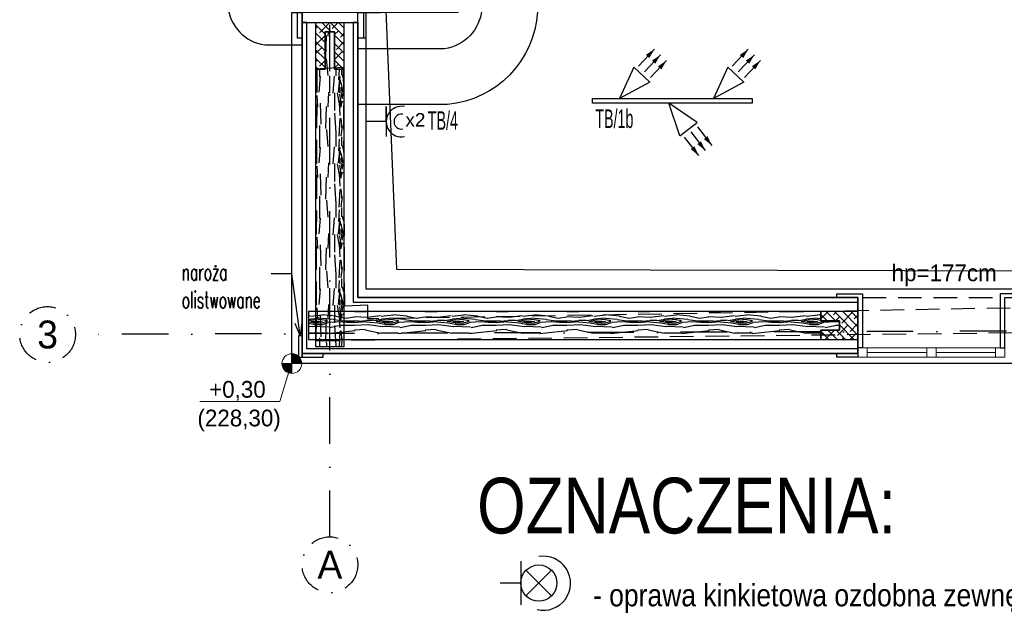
# Model space of a CAD drawing. Header units: centimetres. Extents: x 148004 to 151785, y -7215 to -1472.
# Tile 2 of 20: x 148732 to 149261, y -6338 to -6018. Entities that reach past the tile are written whole.
import ezdxf
from ezdxf import colors
from ezdxf.entities.mleader import LeaderData, LeaderLine
from ezdxf.enums import TextEntityAlignment as Align
from ezdxf.math import Vec2, Vec3

# ---------------------------------------------------------------- set-up
doc = ezdxf.new("R2010")
doc.units = ezdxf.units.CM
doc.header["$LTSCALE"] = 0.1
doc.linetypes.add('DASHDOT', pattern=[1, 0.5, -0.25, 0, -0.25])
doc.linetypes.add('DASHEDX2', pattern=[38.1, 25.4, -12.7])
doc.layers.get('0').update_dxf_attribs({"color": 45})
for name, color, linetype, lineweight in [('A_Drzwi', 2, 'Continuous', 18), ('A_stolarka_O', 4, 'Continuous', 15), ('HACZE', 52, 'Continuous', 9), ('rzędne proj_k', 190, 'Continuous', 18)]:
    doc.layers.add(name, color=color, linetype=linetype, lineweight=lineweight)
for name, color, linetype in [('ELEK GNIAZDA', 234, 'Continuous'), ('ELEK OPIS', 140, 'Continuous'), ('ELEK OŚWIETLENIE', 154, 'Continuous'), ('ELEKTRYKA_OPIS GNIAZD', 230, 'Continuous'), ('hatch_R&F', 4, 'Continuous'), ('opisy_PROKON', 3, 'Continuous'), ('osie_R&F', 6, 'DASHDOT'), ('widoki_przerywana_R&F', 4, 'DASHEDX2'), ('widoki_R&F', 4, 'Continuous'), ('ściany_murowane_R&F', 13, 'Continuous')]:
    doc.layers.add(name, color=color, linetype=linetype)
doc.styles.add('arial', font='arial.ttf')
doc.styles.add('CG', font='txt')
doc.styles.add('GENERATED_STYLE_1', font='arial.ttf')
doc.styles.add('Skala 50', font='simplex.shx', dxfattribs={"width": 0.9, "height": 10})
doc.styles.add('TECH', font='txt')

# ---------------------------------------------------------------- blocks, each defined once
blk = doc.blocks.new('*U16')
at = {"color": 4}
for p, q in [((-7.37, 8), (-7.37, 62)), ((-5, 8), (-5, 62))]:
    blk.add_line(p, q, dxfattribs=at)
at = {"color": 9}
blk.add_line((-32, 8), (-32, 35.12), dxfattribs=at)
at = {"color": 4}
for points in [[(-64.5, 8), (-64.5, -22), (-59, -22), (-59, 8), (-64.5, 8)], [(-5, 8), (-5, -22), (0.5, -22), (0.5, 8), (-5, 8)]]:
    blk.add_lwpolyline(points, dxfattribs=at)
at = {"color": 9}
blk.add_arc((-5, 8), 54, 90, 180, dxfattribs=at)
blk = doc.blocks.new('osie_przyziemie')
at = {"layer": 'osie_R&F', "ltscale": 500}
for points in [[(149148.5, -6296.58), (149148.5, -5332.1)], [(150364.22, -6182.87), (149011.58, -6187.7)]]:
    blk.add_lwpolyline(points, dxfattribs=at)
at = {"layer": 'osie_R&F', "ltscale": 300}
for centre in [(148996.58, -6187.7), (149148.5, -6311.58)]:
    blk.add_circle(centre, 15, dxfattribs=at)
at = {"layer": 'osie_R&F', "color": 3, "ltscale": 75, "style": 'TECH'}
for s, p in [('3', (148996.58, -6187.7)), ('A', (149148.5, -6311.58))]:
    blk.add_text(s, height=15, dxfattribs=at).set_placement(p, align=Align.MIDDLE_CENTER)
blk = doc.blocks.new('rzędna terenu_k')
h = blk.add_hatch(color=256)
h.dxf.hatch_style = 1
h.paths.add_polyline_path([(0, 10), (0, 0), (10, 0, 0.414214)])
h = blk.add_hatch(color=256)
h.dxf.hatch_style = 1
h.paths.add_polyline_path([(0, 0), (-10, 0, 0.414214), (0, -10)])
for points in [[(0, 0), (0, 10)], [(0, 10), (0, -10)], [(0, 0), (-10, 0)], [(-10, 0), (10, 0)]]:
    blk.add_lwpolyline(points)
blk.add_circle((0, 0), 10)
blk = doc.blocks.new('_Open30')
at = {"color": 0, "linetype": 'ByBlock', "lineweight": -2, "transparency": 16777216}
for p, q in [((-1, 0.2679), (0, 0)), ((0, 0), (-1, -0.2679)), ((0, 0), (-1, 0))]:
    blk.add_line(p, q, dxfattribs=at)
blk = doc.blocks.new('kinkiet zewnetrzny ozdobny')
at = {"layer": 'ELEK OŚWIETLENIE'}
for p, q in [((-249, -196.8), (-249, 196.8)), ((-296.5, -114.8), (-526, 114.8)), ((-296.5, 114.8), (-526, -114.8)), ((-249, 0), (-65.6, 0))]:
    blk.add_line(p, q, dxfattribs=at)
blk.add_circle((-411.3, 0), 162.3, dxfattribs=at)
blk.add_arc((-453.4, 2.4), 242.6, 76.5508, 280.10842, dxfattribs=at)
blk = doc.blocks.new('gniazdo podwójne p.t. hermetyczne')
at = {"layer": 'ELEK GNIAZDA'}
for q in [(98226.42, -23430.34, 50.7), (98244.38, -23443.82, 50.7)]:
    blk.add_line((98244.38, -23430.34, 50.7), q, dxfattribs=at)
at = {"layer": 'ELEK GNIAZDA', "elevation": 50.7}
blk.add_lwpolyline([(98244.38, -23416.87), (98244.38, -23430.34), (98244.38, -23430.34), (98244.38, -23416.87)], close=True, dxfattribs=at)
at = {"layer": 'ELEK GNIAZDA'}
for radius in [13.74, 6.74]:
    blk.add_arc((98258.12, -23430.34, 50.7), radius, 78.72187, 281.27813, dxfattribs=at)
at = {"layer": 'ELEK OPIS', "style": 'GENERATED_STYLE_1'}
blk.add_text('x2', height=12.165, dxfattribs=at).set_placement((98261.61, -23434.86))
blk = doc.blocks.new('naświetlacze 3x')
at = {"layer": 'ELEK OŚWIETLENIE'}
for p, q in [((-10.18, 19.8), (-1.54, 28.98)), ((40.35, 19.8), (48.99, 28.98)), ((-6.93, 16.75), (1.71, 25.92)), ((-3.67, 13.71), (4.97, 22.88)), ((43.6, 16.75), (52.24, 25.92)), ((46.86, 13.71), (55.5, 22.88)), ((-12.63, 19.31), (-20.3, 2.42)), ((-12.63, 19.31), (-3.99, 11.25)), ((37.9, 19.31), (30.23, 2.42)), ((37.9, 19.31), (46.54, 11.25)), ((-3.99, 11.25), (-20.3, 2.42)), ((46.54, 11.25), (30.23, 2.42)), ((21.55, -10.36), (6.16, 0)), ((12.18, -17.54), (6.16, 0)), ((12.18, -17.54), (21.55, -10.36)), ((18.09, -15.54), (25.81, -25.51)), ((21.63, -12.83), (29.34, -22.8)), ((14.57, -18.27), (22.28, -28.24))]:
    blk.add_line(p, q, dxfattribs=at)
for points in [[(-1.54, 28.98, 0, 2.5, 0), (-5.2, 25.09, 2.5, 2.5, 0)], [(1.71, 25.92, 0, 2.5, 0), (-1.95, 22.03, 2.5, 2.5, 0)], [(48.99, 28.98, 0, 2.5, 0), (45.33, 25.09, 2.5, 2.5, 0)], [(52.24, 25.92, 0, 2.5, 0), (48.58, 22.03, 2.5, 2.5, 0)], [(4.97, 22.88, 0, 2.5, 0), (1.31, 18.99, 2.5, 2.5, 0)], [(55.5, 22.88, 0, 2.5, 0), (51.84, 18.99, 2.5, 2.5, 0)], [(25.81, -25.51, 0, 2.5, 0), (22.54, -21.29, 2.5, 2.5, 0)], [(29.34, -22.8, 0, 2.5, 0), (26.07, -18.57, 2.5, 2.5, 0)], [(22.28, -28.24, 0, 2.5, 0), (19.01, -24.01, 2.5, 2.5, 0)]]:
    blk.add_lwpolyline(points, format="xyseb", dxfattribs=at)
blk.add_lwpolyline([(-34.8, 2.42), (51.03, 2.42), (51.03, 0), (-34.8, 0)], close=True, dxfattribs=at)

msp = doc.modelspace()

# ---------------------------------------------------------------- hatches: boundary and pattern name
at = {"layer": 'hatch_R&F'}
h = msp.add_hatch(dxfattribs=at)
h.set_pattern_fill('ANSI38', color=256, angle=270)
h.set_pattern_definition([(135, (-250, 1.5), (-2.24506403, -2.24506403), []), (225, (-250, 1.5), (-2.24506403, -6.73519209), [7.9375, -4.7625])])
h.paths.add_polyline_path([(148901, -6044.87), (148901, -6024.87), (148896, -6024.87), (148896, -6044.87), (148891, -6044.87), (148891, -6019.87), (148906, -6019.87), (148906, -6044.87)])
h = msp.add_hatch(dxfattribs=at)
h.set_pattern_fill('WOOD8', color=256, scale=1.5, angle=270)
h.set_pattern_definition([(79.6952, (-279.337, 11.811), (38.09980505, 228.600036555), [4.259694, -421.711222]), (90, (-278.575, 16.002), (-38.1, 38.1), [4.191, -33.909]), (108.4349, (-278.575, 20.193), (-38.0999391, 76.2000172), [3.6144705, -116.868283]), (262.875, (-279.718, 23.622), (38.09993454, 266.70001447), [3.071736, -304.1002935]), (264.8056, (-280.099, 20.574), (38.09981744, 381.000025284), [4.208298, -416.619957]), (284.0362, (-280.48, 16.383), (38.09992533, -114.30002066), [4.712703, -152.377597]), (99.4623, (-279.337, 14.859), (-38.0999298, 190.50002997), [2.3175465, -229.4357235]), (83.6598, (-279.718, 17.145), (-38.10006039, -304.79997661), [3.450108, -341.560061]), (275.7106, (-279.337, 20.574), (38.10005066, -342.89997768), [3.8290125, -379.071264]), (258.6901, (-278.956, 16.764), (38.0999093, 152.40002937), [1.942719, -192.329905]), (84.8056, (-278.956, 8.382), (-38.09981744, -381.000025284), [4.208298, -416.619957]), (78.6901, (-278.575, 12.573), (-38.0999093, -152.40002937), [3.885438, -190.387186]), (90, (-277.813, 16.383), (-38.1, 38.1), [4.572, -33.528]), (110.556, (-277.813, 20.955), (-76.1998468, 190.50007021), [3.255264, -322.271288]), (93.8141, (-278.956, 24.003), (-38.100233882, 533.39997427), [5.727687, -567.04089]), (84.8056, (-279.337, 29.718), (-38.09981744, -381.000025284), [4.208298, -416.619957]), (90, (-278.956, 33.91), (-38.1, 38.1), [4.191, -33.909]), (95.1944, (-278.956, 2e-15), (-38.09981744, 381.000025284), [4.208298, -416.619957]), (84.8056, (-279.337, 4.191), (-38.09981744, -381.000025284), [4.208298, -416.619957]), (90, (-279.718, 2e-15), (-38.1, 38.1), [2.286, -35.814]), (95.1944, (-279.718, 2.286), (-38.09981744, 381.000025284), [4.208298, -416.619957]), (90, (-280.1, 6.477), (-38.1, 38.1), [3.81, -34.29]), (100.3048, (-280.099, 10.287), (38.09980505, -228.600036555), [4.259694, -421.711222]), (95.1944, (-280.861, 14.478), (-38.09981744, 381.000025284), [4.208298, -416.619957]), (84.8056, (-281.242, 18.669), (-38.09981744, -381.000025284), [4.208298, -416.619957]), (84.8056, (-280.861, 22.86), (-38.09981744, -381.000025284), [4.208298, -416.619957]), (81.8699, (-280.48, 27.051), (-38.09997482, -228.59999127), [5.3881395, -264.019513]), (90, (-279.718, 32.385), (-38.1, 38.1), [5.715, -32.385]), (77.4712, (-256.858, 30.861), (38.09998475, 190.50001162), [3.5126295, -347.751997]), (84.2894, (-256.096, 34.29), (-38.10005066, -342.89997768), [3.8290125, -379.071264]), (98.1301, (-256.858, 30.861), (-38.09997482, 228.59999127), [2.6940885, -266.713602]), (99.4623, (-257.239, 33.528), (-38.0999298, 190.50002997), [4.6350555, -227.118177]), (90, (-258, 5e-16), (-38.1, 38.1), [4.572, -33.528]), (80.5377, (-258.001, 4.572), (-38.0999298, -190.50002997), [2.3175465, -229.4357235]), (291.8014, (-257.62, 6.858), (-38.09999637, 114.30000984), [2.0517615, -203.123025]), (282.9946, (-256.858, 4.953), (-76.199908, 342.900029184), [5.083188, -503.234211]), (82.875, (-256.858, 35.052), (-38.09993454, -266.70001447), [3.071736, -304.1002935]), (97.125, (-256.858, 35.052), (-38.09993454, 266.70001447), [3.071736, -304.1002935]), (90, (-257.24, 4e-16), (-38.1, 38.1), [3.048, -35.052]), (284.0362, (-257.239, 3.048), (38.09992533, -114.30002066), [3.1418025, -153.948536]), (86.6335, (-258.382, 8.382), (-38.10041802, -609.59997445), [6.488202, -642.331443]), (87.7094, (-258.001, 14.859), (-38.09983787, -914.400004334), [9.53262, -943.729075]), (93.1798, (-257.62, 24.384), (-38.09965868, 647.700018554), [6.8685915, -679.98895]), (99.4623, (-258.001, 31.242), (-38.0999298, 190.50002997), [6.952602, -224.800668]), (100.3048, (-254.572, 3e-16), (38.09980505, -228.600036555), [4.259694, -421.711222]), (105.9454, (-255.334, 4.191), (38.09999644, -152.40000495), [5.5474365, -271.824755]), (90, (-256.858, 9.525), (-38.1, 38.1), [4.953, -33.147]), (81.8699, (-256.858, 14.478), (-38.09997482, -228.59999127), [5.3881395, -264.019513]), (93.5763, (-256.096, 19.812), (-38.09964605, 571.50002525), [6.1078875, -604.681557]), (81.2538, (-256.477, 25.908), (38.100159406, 266.6999754), [5.0112555, -496.115988]), (75.9638, (-255.715, 30.861), (-38.09992533, -114.30002066), [4.712703, -152.377597]), (90, (-254.572, 35.433), (-38.1, 38.1), [2.667, -35.433]), (264.8056, (-258.382, 8.382), (38.09981744, 381.000025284), [8.416557, -412.411697]), (85.2364, (-260.668, 7e-16), (-38.099677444, -419.10003665), [9.1756995, -449.60907]), (90, (-259.906, 9.144), (-38.1, 38.1), [8.763, -29.337]), (94.0856, (-259.906, 17.907), (-38.09985294, 495.300005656), [10.695165, -524.0637855]), (90, (-260.668, 28.575), (-38.1, 38.1), [9.525, -28.575]), (97.125, (-252.667, 2e-16), (-38.09993454, 266.70001447), [9.2151705, -297.956859]), (96.3402, (-253.81, 9.144), (-38.10006039, 304.79997661), [6.9002145, -338.109954]), (87.5104, (-254.572, 16.002), (-38.100680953, -838.199979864), [8.771268, -868.356607]), (83.4802, (-254.191, 24.765), (-114.299982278, -990.599992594), [13.4217915, -1328.758531]), (93.0128, (-277.432, 2e-15), (-38.100156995, 685.800000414), [7.24902, -717.6529335]), (81.8699, (-277.813, 7.239), (-38.09997482, -228.59999127), [8.0822295, -261.325462]), (87.6141, (-276.67, 15.24), (-38.099342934, -876.300019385), [9.1519245, -906.04147]), (100.6197, (-276.289, 24.384), (76.200307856, -419.099938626), [6.2022225, -614.020819]), (90, (-277.432, 30.48), (-38.1, 38.1), [7.62, -30.48]), (86.8202, (-282.004, 2e-15), (-38.09965868, -647.700018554), [6.8685915, -679.98895]), (96.009, (-281.623, 6.858), (38.09997376, -380.999991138), [7.279005, -720.620466]), (96.7098, (-282.385, 14.097), (38.099767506, -342.900038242), [6.5216535, -645.645267]), (84.2894, (-283.147, 20.574), (-38.10005066, -342.89997768), [7.6580235, -375.242252]), (77.9052, (-282.385, 28.194), (-76.200256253, -342.899946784), [5.4550815, -540.053898]), (99.4623, (-281.242, 33.528), (-38.0999298, 190.50002997), [4.6350555, -227.118177]), (93.8141, (-274.765, 2e-15), (-38.100233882, 533.39997427), [5.727687, -567.04089]), (77.1957, (-275.146, 5.715), (-114.300282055, -495.299917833), [8.595741, -850.979426]), (90, (-273.24, 14.097), (-38.1, 38.1), [9.525, -28.575]), (95.4403, (-273.241, 23.622), (38.099747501, -419.100012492), [8.037195, -795.683181]), (96.7098, (-274.003, 31.623), (38.099767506, -342.900038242), [6.5216535, -645.645267]), (90, (-284.67, 2e-15), (-38.1, 38.1), [6.477, -31.623]), (98.1301, (-284.671, 6.477), (-38.09997482, 228.59999127), [10.776318, -258.6313725]), (87.6141, (-286.195, 17.145), (-38.099342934, -876.300019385), [9.1519245, -906.04147]), (84.4725, (-285.814, 26.289), (76.199443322, 800.100066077), [11.8661685, -1174.7515875]), (96.8428, (-250, 0), (76.200304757, -647.699976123), [9.593352, -949.74015]), (90, (-251.143, 9.525), (-38.1, 38.1), [10.668, -27.432]), (86.3478, (-251.143, 20.193), (-76.1995157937, -1181.100036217), [17.943423, -1776.400727]), (90, (-263.335, 8e-16), (-38.1, 38.1), [9.144, -28.956]), (94.7636, (-263.335, 9.144), (-38.099677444, 419.10003665), [9.1756995, -449.60907]), (88.1524, (-264.097, 18.288), (-38.099783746, -1143.00001771), [11.8171335, -1169.897228]), (87.2737, (-263.716, 30.099), (-38.099848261, -762.000010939), [8.0100675, -792.99656]), (84.8056, (-269.431, 1e-15), (-38.09981744, -381.000025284), [8.416557, -412.411697]), (90, (-268.67, 8.382), (-38.1, 38.1), [12.192, -25.908]), (91.9092, (-268.669, 20.574), (-38.100923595, 1104.899963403), [11.436363, -1132.1984595]), (93.5763, (-269.05, 32.004), (-38.09964605, 571.50002525), [6.1078875, -604.681557])])
h.paths.add_polyline_path([(148901, -6044.87), (148906, -6044.87), (148906, -6194.37), (148891, -6194.37), (148891, -6044.87), (148896, -6044.87), (148896, -6024.87), (148901, -6024.87)])
h = msp.add_hatch(dxfattribs=at)
h.set_pattern_fill('WOOD8', color=256, scale=1.5)
h.set_pattern_definition([(349.6952, (-238.189, 29.337), (228.600036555, -38.09980505), [4.259694, -421.711222]), (0, (-233.998, 28.575), (38.1, 38.1), [4.191, -33.909]), (18.4349, (-229.807, 28.575), (76.2000172, 38.0999391), [3.6144705, -116.868283]), (172.875, (-226.378, 29.718), (266.70001447, -38.09993454), [3.071736, -304.1002935]), (174.8056, (-229.426, 30.099), (381.000025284, -38.09981744), [4.208298, -416.619957]), (194.0362, (-233.617, 30.48), (-114.30002066, -38.09992533), [4.712703, -152.377597]), (9.4623, (-235.141, 29.337), (190.50002997, 38.0999298), [2.3175465, -229.4357235]), (353.6598, (-232.855, 29.718), (-304.79997661, 38.10006039), [3.450108, -341.560061]), (185.7106, (-229.426, 29.337), (-342.89997768, -38.10005066), [3.8290125, -379.071264]), (168.6901, (-233.236, 28.956), (152.40002937, -38.0999093), [1.942719, -192.329905]), (354.8056, (-241.618, 28.956), (-381.000025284, 38.09981744), [4.208298, -416.619957]), (348.6901, (-237.427, 28.575), (-152.40002937, 38.0999093), [3.885438, -190.387186]), (0, (-233.617, 27.813), (38.1, 38.1), [4.572, -33.528]), (20.556, (-229.045, 27.813), (190.50007021, 76.1998468), [3.255264, -322.271288]), (3.8141, (-225.997, 28.956), (533.39997427, 38.100233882), [5.727687, -567.04089]), (354.8056, (-220.282, 29.337), (-381.000025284, 38.09981744), [4.208298, -416.619957]), (0, (-216.09, 28.956), (38.1, 38.1), [4.191, -33.909]), (5.1944, (-250, 28.956), (381.000025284, 38.09981744), [4.208298, -416.619957]), (354.8056, (-245.809, 29.337), (-381.000025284, 38.09981744), [4.208298, -416.619957]), (0, (-250, 29.718), (38.1, 38.1), [2.286, -35.814]), (5.1944, (-247.714, 29.718), (381.000025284, 38.09981744), [4.208298, -416.619957]), (0, (-243.523, 30.1), (38.1, 38.1), [3.81, -34.29]), (10.3048, (-239.713, 30.099), (-228.600036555, -38.09980505), [4.259694, -421.711222]), (5.1944, (-235.522, 30.861), (381.000025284, 38.09981744), [4.208298, -416.619957]), (354.8056, (-231.331, 31.242), (-381.000025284, 38.09981744), [4.208298, -416.619957]), (354.8056, (-227.14, 30.861), (-381.000025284, 38.09981744), [4.208298, -416.619957]), (351.8699, (-222.949, 30.48), (-228.59999127, 38.09997482), [5.3881395, -264.019513]), (0, (-217.615, 29.718), (38.1, 38.1), [5.715, -32.385]), (347.4712, (-219.139, 6.858), (190.50001162, -38.09998475), [3.5126295, -347.751997]), (354.2894, (-215.71, 6.096), (-342.89997768, 38.10005066), [3.8290125, -379.071264]), (8.1301, (-219.139, 6.858), (228.59999127, 38.09997482), [2.6940885, -266.713602]), (9.4623, (-216.472, 7.239), (190.50002997, 38.0999298), [4.6350555, -227.118177]), (0, (-250, 8), (38.1, 38.1), [4.572, -33.528]), (350.5377, (-245.428, 8.001), (-190.50002997, 38.0999298), [2.3175465, -229.4357235]), (201.8014, (-243.142, 7.62), (114.30000984, 38.09999637), [2.0517615, -203.123025]), (192.9946, (-245.047, 6.858), (342.900029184, 76.199908), [5.083188, -503.234211]), (352.875, (-214.948, 6.858), (-266.70001447, 38.09993454), [3.071736, -304.1002935]), (7.125, (-214.948, 6.858), (266.70001447, 38.09993454), [3.071736, -304.1002935]), (0, (-250, 7.24), (38.1, 38.1), [3.048, -35.052]), (194.0362, (-246.952, 7.239), (-114.30002066, -38.09992533), [3.1418025, -153.948536]), (356.6335, (-241.618, 8.382), (-609.59997445, 38.10041802), [6.488202, -642.331443]), (357.7094, (-235.141, 8.001), (-914.400004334, 38.09983787), [9.53262, -943.729075]), (3.1798, (-225.616, 7.62), (647.700018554, 38.09965868), [6.8685915, -679.98895]), (9.4623, (-218.758, 8.001), (190.50002997, 38.0999298), [6.952602, -224.800668]), (10.3048, (-250, 4.572), (-228.600036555, -38.09980505), [4.259694, -421.711222]), (15.9454, (-245.809, 5.334), (-152.40000495, -38.09999644), [5.5474365, -271.824755]), (0, (-240.475, 6.858), (38.1, 38.1), [4.953, -33.147]), (351.8699, (-235.522, 6.858), (-228.59999127, 38.09997482), [5.3881395, -264.019513]), (3.5763, (-230.188, 6.096), (571.50002525, 38.09964605), [6.1078875, -604.681557]), (351.2538, (-224.092, 6.477), (266.6999754, -38.100159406), [5.0112555, -496.115988]), (345.9638, (-219.139, 5.715), (-114.30002066, 38.09992533), [4.712703, -152.377597]), (0, (-214.567, 4.572), (38.1, 38.1), [2.667, -35.433]), (174.8056, (-241.618, 8.382), (381.000025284, -38.09981744), [8.416557, -412.411697]), (355.2364, (-250, 10.668), (-419.10003665, 38.099677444), [9.1756995, -449.60907]), (0, (-240.856, 9.906), (38.1, 38.1), [8.763, -29.337]), (4.0856, (-232.093, 9.906), (495.300005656, 38.09985294), [10.695165, -524.0637855]), (0, (-221.425, 10.668), (38.1, 38.1), [9.525, -28.575]), (7.125, (-250, 2.667), (266.70001447, 38.09993454), [9.2151705, -297.956859]), (6.3402, (-240.856, 3.81), (304.79997661, 38.10006039), [6.9002145, -338.109954]), (357.5104, (-233.998, 4.572), (-838.199979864, 38.100680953), [8.771268, -868.356607]), (353.4802, (-225.235, 4.191), (-990.599992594, 114.299982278), [13.4217915, -1328.758531]), (3.0128, (-250, 27.432), (685.800000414, 38.100156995), [7.24902, -717.6529335]), (351.8699, (-242.761, 27.813), (-228.59999127, 38.09997482), [8.0822295, -261.325462]), (357.6141, (-234.76, 26.67), (-876.300019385, 38.099342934), [9.1519245, -906.04147]), (10.6197, (-225.616, 26.289), (-419.099938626, -76.200307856), [6.2022225, -614.020819]), (0, (-219.52, 27.432), (38.1, 38.1), [7.62, -30.48]), (356.8202, (-250, 32.004), (-647.700018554, 38.09965868), [6.8685915, -679.98895]), (6.009, (-243.142, 31.623), (-380.999991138, -38.09997376), [7.279005, -720.620466]), (6.7098, (-235.903, 32.385), (-342.900038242, -38.099767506), [6.5216535, -645.645267]), (354.2894, (-229.426, 33.147), (-342.89997768, 38.10005066), [7.6580235, -375.242252]), (347.9052, (-221.806, 32.385), (-342.899946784, 76.200256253), [5.4550815, -540.053898]), (9.4623, (-216.472, 31.242), (190.50002997, 38.0999298), [4.6350555, -227.118177]), (3.8141, (-250, 24.765), (533.39997427, 38.100233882), [5.727687, -567.04089]), (347.1957, (-244.285, 25.146), (-495.299917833, 114.300282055), [8.595741, -850.979426]), (0, (-235.903, 23.24), (38.1, 38.1), [9.525, -28.575]), (5.4403, (-226.378, 23.241), (-419.100012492, -38.099747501), [8.037195, -795.683181]), (6.7098, (-218.377, 24.003), (-342.900038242, -38.099767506), [6.5216535, -645.645267]), (0, (-250, 34.67), (38.1, 38.1), [6.477, -31.623]), (8.1301, (-243.523, 34.671), (228.59999127, 38.09997482), [10.776318, -258.6313725]), (357.6141, (-232.855, 36.195), (-876.300019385, 38.099342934), [9.1519245, -906.04147]), (354.4725, (-223.711, 35.814), (800.100066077, -76.199443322), [11.8661685, -1174.7515875]), (6.8428, (-250, 0), (-647.699976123, -76.200304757), [9.593352, -949.74015]), (0, (-240.475, 1.143), (38.1, 38.1), [10.668, -27.432]), (356.3478, (-229.807, 1.143), (-1181.100036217, 76.1995157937), [17.943423, -1776.400727]), (0, (-250, 13.335), (38.1, 38.1), [9.144, -28.956]), (4.7636, (-240.856, 13.335), (419.10003665, 38.099677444), [9.1756995, -449.60907]), (358.1524, (-231.712, 14.097), (-1143.00001771, 38.099783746), [11.8171335, -1169.897228]), (357.2737, (-219.901, 13.716), (-762.000010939, 38.099848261), [8.0100675, -792.99656]), (354.8056, (-250, 19.431), (-381.000025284, 38.09981744), [8.416557, -412.411697]), (0, (-241.618, 18.67), (38.1, 38.1), [12.192, -25.908]), (1.9092, (-229.426, 18.669), (1104.899963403, 38.100923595), [11.436363, -1132.1984595]), (3.5763, (-217.996, 19.05), (571.50002525, 38.09964605), [6.1078875, -604.681557])])
h.paths.add_polyline_path([(149162.63, -6190.37), (149162.63, -6185.37), (149172.63, -6185.37), (149172.63, -6180.37), (149162.63, -6180.37), (149162.63, -6175.37), (148887, -6175.37), (148887, -6190.37)])
h = msp.add_hatch(dxfattribs=at)
h.set_pattern_fill('ANSI38', color=256, angle=90)
h.set_pattern_definition([(135, (-382.189, -460), (-2.24506403, -2.24506403), []), (225, (-382.189, -460), (-2.24506403, -6.73519209), [7.9375, -4.7625])])
h.paths.add_polyline_path([(149182.63, -6175.37), (149162.63, -6175.37), (149162.63, -6180.37), (149172.63, -6180.37), (149172.63, -6185.37), (149162.63, -6185.37), (149162.63, -6190.37), (149182.63, -6190.37), (149182.63, -6185.37), (149182.63, -6180.37)])

# ---------------------------------------------------------------- linework, layer by layer
at = {"layer": 'A_stolarka_O'}
for p, q in [((149219.63, -6197.37), (149187.63, -6197.37)), ((149224.63, -6197.37), (149256.63, -6197.37)), ((149182.63, -6199.87), (149261.63, -6199.87))]:
    msp.add_line(p, q, dxfattribs=at)
for points in [[(149187.63, -6194.87), (149187.63, -6199.87), (149182.63, -6199.87), (149182.63, -6194.87)], [(149219.63, -6199.87), (149219.63, -6194.87), (149187.63, -6194.87), (149187.63, -6199.87)], [(149219.63, -6194.87), (149219.63, -6199.87), (149224.63, -6199.87), (149224.63, -6194.87)], [(149224.63, -6199.87), (149224.63, -6194.87), (149256.63, -6194.87), (149256.63, -6199.87)], [(149256.63, -6194.87), (149256.63, -6199.87), (149261.63, -6199.87), (149261.63, -6194.87)]]:
    msp.add_lwpolyline(points, close=True, dxfattribs=at)
at = {"layer": 'Defpoints'}
msp.add_lwpolyline([(149789.4, -6163.37), (149789.4, -6163.37), (148918, -6163.37), (148918, -5746.37), (149789.4, -5746.37), (149789.4, -6163.37)], dxfattribs=at)
at = {"layer": 'ELEK OŚWIETLENIE'}
msp.add_lwpolyline([(149577.25, -5481.37), (149766.01, -5481.37), (149773.13, -5757.14), (148918, -5757.14), (148934.35, -6152.53), (149754.22, -6154.8), (149746.29, -6134.17)], dxfattribs=at)
at = {"layer": 'rzędne proj_k', "flags": 128}
msp.add_lwpolyline([(148828.57, -6223.78), (148871.52, -6223.78), (148878, -6202.37)], dxfattribs=at)
at = {"layer": 'widoki_przerywana_R&F', "ltscale": 5}
msp.add_line((149185.13, -6167.87), (149259.13, -6167.87), dxfattribs=at)
for points in [[(149264.61, -6173.46), (149172.34, -6175.15), (148918.86, -6179.34), (148918.83, -6171.95), (148906.48, -6172.47), (148905.88, -6044.11), (148891.46, -6044.86), (148891, -6191.01)], [(148891, -6191.01), (149365.14, -6185.59)]]:
    msp.add_lwpolyline(points, dxfattribs=at)
at = {"layer": 'widoki_R&F'}
for points in [[(148913.54, -5849.88), (148953.96, -5849.88, -0.388233), (149010.16, -5894.6), (149010.16, -6014.02, -0.370351), (148961.82, -6063.94), (148913.5, -6063.94)], [(148913.5, -5889.87), (148913.54, -5879.88), (148955.2, -5879.88, -0.374972), (148980.16, -5897.47), (148980.16, -6012.94, -0.348362), (148960.16, -6033.94), (148913.5, -6033.94), (148913.56, -6014.37), (148925.69, -6014.37, 0.357981), (148950.63, -5994.87), (148950.63, -5914.87, 0.359624), (148925.63, -5895.37), (148913.37, -5895.37)], [(148913.54, -5879.88), (148955.2, -5879.88, -0.374972), (148980.16, -5897.47), (148980.16, -6012.94, -0.348362), (148960.16, -6033.94), (148913.5, -6033.94)]]:
    msp.add_lwpolyline(points, format="xyb", dxfattribs=at)
msp.add_lwpolyline([(148883.5, -6031.89), (148883.5, -5877.84), (148868.47, -5877.84, 0.374972), (148843.5, -5895.42), (148843.5, -6010.89, 0.348362), (148863.5, -6031.89)], format="xyb", close=True, dxfattribs=at)
for points in [[(148883.5, -6014.37), (148883.5, -6028.25), (148881, -6028.25), (148881, -6014.37)], [(148916.5, -6014.37), (148916.5, -6028.25), (148913.5, -6028.25), (148913.5, -6014.37)], [(148901, -6044.87), (148901, -6024.87), (148896, -6024.87), (148896, -6044.87), (148891, -6044.87), (148891, -6019.87), (148906, -6019.87), (148906, -6044.87)], [(148901, -6044.87), (148906, -6044.87), (148906, -6194.37), (148891, -6194.37), (148891, -6044.87), (148896, -6044.87), (148896, -6024.87), (148901, -6024.87)], [(149182.63, -6167.87), (149171.24, -6167.87), (149171.24, -6165.87), (149185.13, -6165.87), (149185.13, -6194.87), (149182.63, -6194.87), (149182.63, -6167.87), (149182.63, -6167.87)], [(149261.63, -6167.87), (149273.01, -6167.87), (149273.01, -6165.87), (149259.13, -6165.87), (149259.13, -6194.87), (149261.63, -6194.87), (149261.63, -6167.87), (149261.63, -6167.87)], [(149162.63, -6175.37), (148887, -6175.37), (148887, -6190.37), (149162.63, -6190.37), (149162.63, -6185.37), (149172.63, -6185.37), (149172.63, -6180.37), (149162.63, -6180.37)]]:
    msp.add_lwpolyline(points, close=True, dxfattribs=at)
for points in [[(149182.63, -6195.37), (148886, -6195.37), (148886, -6019.87), (148883.5, -6019.87), (148883.5, -6197.87), (149182.63, -6197.87), (149182.63, -6195.37)], [(149182.63, -6167.87), (148913.5, -6167.87), (148913.5, -6019.87), (148911, -6019.87), (148911, -6170.37), (149182.63, -6170.37), (149182.63, -6167.87)], [(149182.63, -6175.37), (149162.63, -6175.37), (149162.63, -6180.37), (149172.63, -6180.37), (149172.63, -6185.37), (149162.63, -6185.37), (149162.63, -6190.37), (149182.63, -6190.37), (149182.63, -6185.37), (149182.63, -6185.37), (149182.63, -6180.37), (149182.63, -6180.37), (149182.63, -6175.37)]]:
    msp.add_lwpolyline(points, dxfattribs=at)
at = {"layer": 'widoki_R&F', "linetype": 'Continuous', "lineweight": -3, "ltscale": 0.5}
for points in [[(148881.5, -6199.87), (148883.5, -6199.87), (148883.5, -6188.48), (148881.5, -6188.48)], [(148883.5, -6197.87), (148883.5, -6199.87), (148894.89, -6199.87), (148894.89, -6197.87)], [(149171.24, -6199.87), (149171.24, -6197.87), (149182.63, -6197.87), (149182.63, -6199.87)]]:
    msp.add_lwpolyline(points, close=True, dxfattribs=at)
at = {"layer": 'ściany_murowane_R&F', "color": 3, "lineweight": -3, "ltscale": 0.5}
for points in [[(149817.91, -6203.37), (148878, -6203.37), (148878, -6203.37), (148878, -6203.37), (148878, -6203.37), (148878, -6203.37), (148878, -6203.37), (148878, -6203.37), (148878, -6203.37), (148878, -6203.37), (148878, -6014.37), (148881, -6014.37), (148881, -6014.37), (148883.5, -6014.37)], [(150005.4, -6047.96), (149807.11, -6163.37), (148918, -6163.37), (148918, -6028.25), (148913.5, -6028.25)]]:
    msp.add_lwpolyline(points, dxfattribs=at)
at = {"layer": 'ściany_murowane_R&F', "lineweight": -3, "ltscale": 0.5}
msp.add_lwpolyline([(148883.5, -6019.87), (148913.5, -6019.87), (148913.5, -6167.87), (149182.63, -6167.87), (149182.63, -6197.87), (148883.5, -6197.87), (148883.5, -6019.87)], dxfattribs=at)

# ---------------------------------------------------------------- block references
at = {"layer": 'A_Drzwi', "rotation": 270}
msp.add_blockref('*U16', (148905.5, -6019.37), dxfattribs=at)
at = {"layer": 'ELEK GNIAZDA', "xscale": 0.6, "yscale": 0.6, "zscale": 0.6}
msp.add_blockref('gniazdo podwójne p.t. hermetyczne', (89982.15, 7985.07, -30.42), dxfattribs=at)
at = {"layer": 'ELEK OPIS', "xscale": 0.06, "yscale": 0.06, "zscale": 0.06, "rotation": 180}
msp.add_blockref('kinkiet zewnetrzny ozdobny', (148986.21, -6321.46), dxfattribs=at)
at = {"layer": 'ELEK OŚWIETLENIE'}
msp.add_blockref('naświetlacze 3x', (149074.63, -6063.18), dxfattribs=at)
at = {"layer": 'HACZE'}
msp.add_blockref('osie_przyziemie', (-250.02, -0.01), dxfattribs=at)
at = {"layer": 'rzędne proj_k', "xscale": 0.53, "yscale": 0.53, "zscale": 0.53}
msp.add_blockref('rzędna terenu_k', (148878, -6203.37), dxfattribs=at)

# ---------------------------------------------------------------- texts
at = {"layer": 'ELEK OPIS', "color": 7, "style": 'arial'}
for s, height, width, p in [('OZNACZENIA:', 30, 0.8, (148977.71, -6294.8, 51)), ('- oprawa kinkietowa ozdobna zewnętrzna ', 12, 0.85, (149040.06, -6334.01, -1010.64))]:
    msp.add_text(s, height=height, dxfattribs=dict(at, width=width)).set_placement(p)
at = {"layer": 'ELEKTRYKA_OPIS GNIAZD', "style": 'arial', "width": 0.55}
for s, p in [('TB/1b', (149041.31, -6076.59)), ('TB/4', (148951.16, -6077.57))]:
    msp.add_text(s, height=10, dxfattribs=at).set_placement(p)
at = {"layer": 'opisy_PROKON', "color": 4, "style": 'CG'}
msp.add_text('hp=177cm', height=9, dxfattribs=at).set_placement((149200.73, -6154.53), align=Align.MIDDLE_LEFT)
at = {"layer": 'rzędne proj_k', "color": 7, "linetype": 'Continuous', "style": 'TECH'}
for s, p in [('+0,30', (148848.72, -6224.43)), ('(228,30)', (148849.63, -6239.86))]:
    msp.add_text(s, height=9, dxfattribs=at).set_placement(p, align=Align.BOTTOM_CENTER)

# ---------------------------------------------------------------- leaders
at = {"layer": 'widoki_R&F'}
ml = msp.add_multileader_mtext('Standard', dxfattribs=at)
ml.set_content('{\\W0.6;naroża olistwowane}', color=256, style='Skala 50')
ml.set_leader_properties()
ml.set_arrow_properties(name='OPEN30')
ml.build(insert=Vec2(0, 0))
ml.multileader.update_dxf_attribs({"dogleg_length": 5, "arrow_head_size": 7})
ctx = ml.context
ctx.base_point, ctx.char_height, ctx.arrow_head_size, ctx.plane_origin = Vec3(148816.83, -6154.99), 9, 7, Vec3(82882.55, 592.82)
notes = []
notes.append((ctx, [(0, (1, 1, 0), (148878.04, -6154.99), (-1, 0), 11.19, [(0, [(148882.5, -6188.48)], 0, [])])]))
ctx.mtext.insert, ctx.mtext.width, ctx.mtext.defined_height = Vec3(148818.83, -6149.59), 57.8422, 46.64
for ctx, leaders in notes:
    for number, flags, end, landing, length, lines in leaders:
        leader = LeaderData()
        leader.index, (leader.has_last_leader_line, leader.has_dogleg_vector, leader.attachment_direction) = number, flags
        leader.last_leader_point, leader.dogleg_vector, leader.dogleg_length = Vec3(end), Vec3(landing), length
        for number, points, colour, breaks in lines:
            line = LeaderLine()
            line.index, line.vertices, line.color, line.breaks = number, Vec3.list(points), colors.encode_raw_color(colour), breaks
            leader.lines.append(line)
        ctx.leaders.append(leader)

doc.saveas('drawing.dxf')
